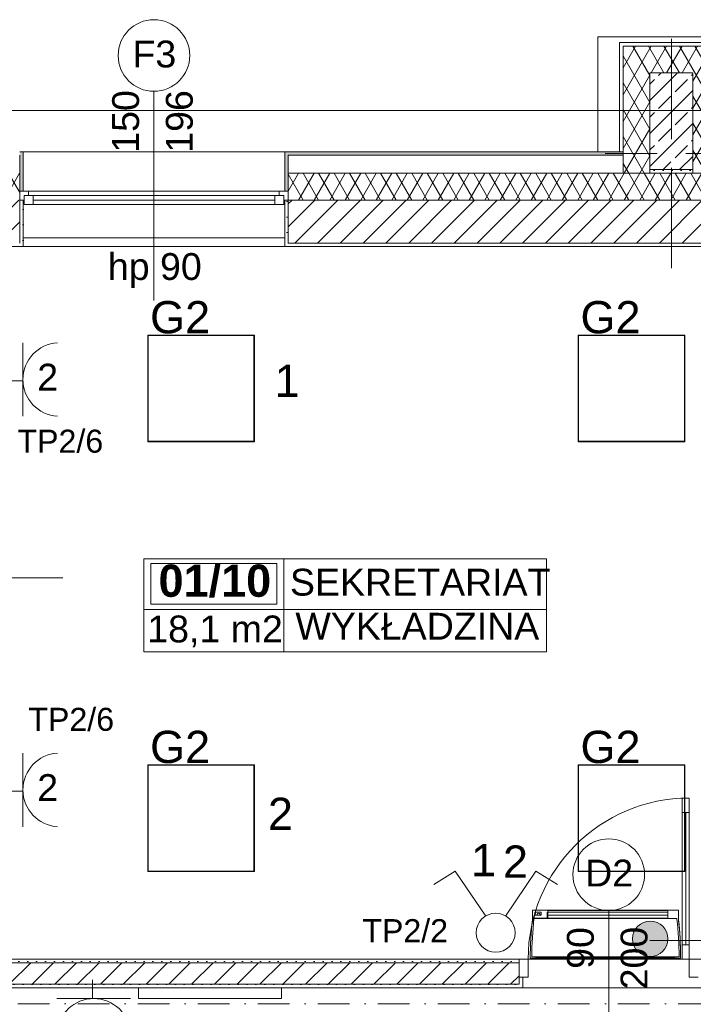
# Model space of a CAD drawing. Header units: millimetres. Extents: x -232602 to -175679, y -119570 to -82350.
# Tile 24 of 36: x -212086 to -208324, y -96239 to -90739. Entities that reach past the tile are written whole.
import ezdxf
from ezdxf.xclip import XClip

# ---------------------------------------------------------------- set-up
doc = ezdxf.new("R2010")
doc.units = ezdxf.units.MM
doc.header["$MEASUREMENT"] = 0
doc.header["$XCLIPFRAME"] = 0
doc.linetypes.add('Kropki i Kreski', pattern=[335.138881, 176.388884, -88.194442, 0, -70.555556])
doc.linetypes.add('Kropkowana', pattern=[317.499995, 0, -317.499995])
doc.layers.add('2D - Rysunki i Obrazki', color=7, linetype='Continuous')
for name, color, linetype, lineweight in [('PT_ELE_4_6_0_Nr_pióra__37', 37, 'Continuous', 18), ('PT_ELE_4_6_DLX_BLD0_LUMKEY_IDX_Nr_pióra__6', 6, 'Continuous', 18), ('PT_ELE_4_6_DLX_BLD0_LUMKEY_IDX_Nr_pióra__7', 7, 'Continuous', 18), ('PT_ELE_4_6_DLX_BLD1_LUM_Nr_pióra__5', 5, 'Continuous', 18), ('PT_ELE_4_6_DLX_BLD1_LUMKEY_IDX_Nr_pióra__3', 3, 'Continuous', 18), ('PT_ELE_4_6_E- Schemat - Szyny L1.L2.L3_Nr_pióra__7', 7, 'Continuous', 18), ('PT_ELE_4_6_Elementy Modelu - Strefy_Nr_pióra__251', 251, 'Continuous', 18), ('PT_ELE_4_6_Elementy Modelu - Strefy_Nr_pióra__254', 254, 'Continuous', 18), ('PT_ELE_4_6_gniazda el._Nr_pióra__6', 6, 'Continuous', 18), ('PT_ELE_4_6_IS_KLIM_urządzenia_Nr_pióra__33', 33, 'Continuous', 18), ('PT_ELE_4_6_Konstrukcja - Stropy_Nr_pióra__255', 255, 'Continuous', 18), ('PT_ELE_4_6_Konstrukcja - Stropy_Nr_pióra__7', 7, 'Continuous', 18), ('PT_ELE_4_6_Konstrukcja - Słupy_Nr_pióra__171', 171, 'Continuous', 18), ('PT_ELE_4_6_Konstrukcja - Słupy_Nr_pióra__252', 252, 'Continuous', 18), ('PT_ELE_4_6_Konstrukcja - Słupy_Nr_pióra__7', 7, 'Continuous', 18), ('PT_ELE_4_6_Konstrukcja - Słupy_Nr_pióra__9', 9, 'Continuous', 18), ('PT_ELE_4_6_Konstrukcja - Ściany zew_Nr_pióra__251', 251, 'Continuous', 18), ('PT_ELE_4_6_Konstrukcja - Ściany zew_Nr_pióra__252', 252, 'Continuous', 18), ('PT_ELE_4_6_Konstrukcja - Ściany zew_Nr_pióra__254', 254, 'Continuous', 18), ('PT_ELE_4_6_Konstrukcja - Ściany zew_Nr_pióra__7', 7, 'Continuous', 18), ('PT_ELE_4_6_Oświetlenie_Nr_pióra__6', 6, 'Continuous', 18)]:
    doc.layers.add(name, color=color, linetype=linetype, lineweight=lineweight)
doc.layers.add('PT_ELE_4_6_DLX_BLD1_CONT_Nr_pióra__8', color=7, linetype='Continuous', lineweight=18, true_color=0x969696)
doc.styles.add('STYL_AUTOMATYCZNY_1', font='arial.ttf')
doc.styles.add('STYL_AUTOMATYCZNY_3', font='arial.ttf')
pattern_1 = [(0, (-96416.83, -0.008), (0, 86.60254), [0, -50]), (0, (-96391.83, 43.29), (0, 86.60254), [0, -50])]
pattern_2 = [(45, (-96416.83, -0.008), (-63.63961, 63.63961), [])]
pattern_3 = [(60, (-96416.83, -0.008), (-64.951905, 37.5), []), (120, (-96416.83, -0.008), (64.951905, 37.5), [])]

# ---------------------------------------------------------------- blocks, each defined once
blk = doc.blocks.new('Rysunek_1_6', base_point=(-200661.4, -99449.8))
at = {"layer": 'PT_ELE_4_6_gniazda el._Nr_pióra__6', "linetype": 'Continuous', "lineweight": 18}
blk.add_hatch(color=6, dxfattribs=at).paths.add_polyline_path([(-208663.2, -95872.7, 1), (-208465.6, -95872.7, 1)])
at = {"layer": 'PT_ELE_4_6_Konstrukcja - Słupy_Nr_pióra__252', "linetype": 'Continuous', "lineweight": 18}
h = blk.add_hatch(dxfattribs=at)
h.set_pattern_fill('BETON_ZBROJONY_0006', color=252, style=0, pattern_type=2)
h.set_pattern_definition([(45, (-96416.83, -0.008), (-91.92388, 91.92388), []), (45, (-96462.79, 45.95), (-91.92388, 91.92388), [97.5, -32.5])])
h.paths.add_polyline_path([(-208326.3, -91036.6), (-208566.3, -91036.6), (-208566.3, -91576.6), (-208326.3, -91576.6)])
at = {"layer": 'PT_ELE_4_6_Konstrukcja - Słupy_Nr_pióra__9', "linetype": 'Continuous', "lineweight": 18}
h = blk.add_hatch(dxfattribs=at)
h.set_pattern_fill('IZOLACJA_MIĘKKA_0006', color=9, style=0, pattern_type=2)
h.set_pattern_definition(pattern_3)
h.paths.add_polyline_path([(-208716.3, -91596.6), (-208686.3, -91596.6), (-208566.3, -91596.6), (-208566.3, -91036.6), (-208326.3, -91036.6), (-208326.3, -91596.6), (-208176.3, -91596.6), (-208176.3, -90886.6), (-208716.3, -90886.6)])
at = {"layer": 'PT_ELE_4_6_Konstrukcja - Ściany zew_Nr_pióra__252', "linetype": 'Continuous', "lineweight": 18}
h = blk.add_hatch(dxfattribs=at)
h.set_pattern_fill('IZOLACJA_MIĘKKA_0006', color=252, style=0, pattern_type=2)
h.set_pattern_definition(pattern_3)
h.paths.add_polyline_path([(-212086.3, -91596.6), (-214192.7, -91596.6), (-214192.7, -91746.6), (-212086.3, -91746.6)])
h = blk.add_hatch(dxfattribs=at)
h.set_pattern_fill('IZOLACJA_MIĘKKA_0006', color=252, style=0, pattern_type=2)
h.set_pattern_definition(pattern_3)
h.paths.add_polyline_path([(-210586.3, -91596.6), (-210586.3, -91746.6), (-208686.3, -91746.6), (-208686.3, -91596.6)])
h = blk.add_hatch(dxfattribs=at)
h.set_pattern_fill('IZOLACJA_MIĘKKA_0006', color=252, style=0, pattern_type=2)
h.set_pattern_definition(pattern_3)
h.paths.add_polyline_path([(-208686.3, -91746.6), (-207087.2, -91746.6), (-207087.2, -91596.6), (-208686.3, -91596.6)])
h = blk.add_hatch(dxfattribs=at)
h.set_pattern_fill('TYNK_0006', color=252, style=0, pattern_type=2)
h.set_pattern_definition(pattern_1)
h.paths.add_polyline_path([(-208566.3, -91576.6), (-208566.3, -91596.6), (-208326.3, -91596.6), (-208326.3, -91576.6)])
h = blk.add_hatch(dxfattribs=at)
h.set_pattern_fill('BLOCZKI_CERAMICZNE_0006', color=252, style=0, pattern_type=2)
h.set_pattern_definition(pattern_2)
h.paths.add_polyline_path([(-212086.3, -91746.6), (-214192.7, -91746.6), (-214192.7, -91986.6), (-212086.3, -91986.6)])
h = blk.add_hatch(dxfattribs=at)
h.set_pattern_fill('TYNK_0006', color=252, style=0, pattern_type=2)
h.set_pattern_definition(pattern_1)
h.paths.add_polyline_path([(-212086.3, -91746.6), (-212086.3, -92006.6), (-212066.3, -92006.6), (-212066.3, -91746.6)])
h = blk.add_hatch(dxfattribs=at)
h.set_pattern_fill('TYNK_0006', color=252, style=0, pattern_type=2)
h.set_pattern_definition(pattern_1)
h.paths.add_polyline_path([(-210606.3, -91746.6), (-210606.3, -92006.6), (-210586.3, -92006.6), (-210586.3, -91746.6)])
h = blk.add_hatch(dxfattribs=at)
h.set_pattern_fill('BLOCZKI_CERAMICZNE_0006', color=252, style=0, pattern_type=2)
h.set_pattern_definition(pattern_2)
h.paths.add_polyline_path([(-208686.3, -91746.6), (-210586.3, -91746.6), (-210586.3, -91986.6), (-208686.3, -91986.6)])
h = blk.add_hatch(dxfattribs=at)
h.set_pattern_fill('BLOCZKI_CERAMICZNE_0006', color=252, style=0, pattern_type=2)
h.set_pattern_definition(pattern_2)
h.paths.add_polyline_path([(-207087.2, -91746.6), (-208686.3, -91746.6), (-208686.3, -91986.6), (-207087.2, -91986.6)])
h = blk.add_hatch(dxfattribs=at)
h.set_pattern_fill('TYNK_0006', color=252, style=0, pattern_type=2)
h.set_pattern_definition(pattern_1)
h.paths.add_polyline_path([(-210586.3, -91986.6), (-210586.3, -92006.6), (-208686.3, -92006.6), (-208686.3, -91986.6)])
h = blk.add_hatch(dxfattribs=at)
h.set_pattern_fill('TYNK_0006', color=252, style=0, pattern_type=2)
h.set_pattern_definition(pattern_1)
h.paths.add_polyline_path([(-207596.3, -91986.6), (-208686.3, -91986.6), (-208686.3, -92006.6), (-207596.3, -92006.6)])
h = blk.add_hatch(dxfattribs=at)
h.set_pattern_fill('BLOCZKI_CERAMICZNE_0006', color=252, style=0, pattern_type=2)
h.set_pattern_definition(pattern_2)
h.paths.add_polyline_path([(-213006.4, -96126.6), (-209296.3, -96126.6), (-209296.3, -96006.6), (-213006.4, -96006.6)])
h = blk.add_hatch(dxfattribs=at)
h.set_pattern_fill('TYNK_0006', color=252, style=0, pattern_type=2)
h.set_pattern_definition(pattern_1)
h.paths.add_polyline_path([(-209296.3, -95986.6), (-212146.3, -95986.6), (-212146.3, -96006.6), (-209296.3, -96006.6)])
h = blk.add_hatch(dxfattribs=at)
h.set_pattern_fill('TYNK_0006', color=252, style=0, pattern_type=2)
h.set_pattern_definition(pattern_1)
h.paths.add_polyline_path([(-213006.4, -96126.6), (-213006.4, -96146.6), (-209296.3, -96146.6), (-209296.3, -96126.6)])
h = blk.add_hatch(dxfattribs=at)
h.set_pattern_fill('TYNK_0006', color=252, style=0, pattern_type=2)
h.set_pattern_definition(pattern_1)
h.paths.add_polyline_path([(-209296.3, -96086.6), (-209296.3, -96146.6), (-209276.3, -96146.6), (-209276.3, -96086.6)])
at = {"layer": 'PT_ELE_4_6_Konstrukcja - Ściany zew_Nr_pióra__254', "linetype": 'Continuous', "lineweight": 18}
for points in [[(-212086.3, -91476.6), (-212086.3, -91696.6), (-212066.3, -91696.6), (-212066.3, -91476.6)], [(-210606.3, -91476.6), (-210606.3, -91696.6), (-210586.3, -91696.6), (-210586.3, -91476.6)], [(-208716.3, -91476.6), (-210586.3, -91476.6), (-210586.3, -91496.6), (-208716.3, -91496.6)]]:
    blk.add_hatch(color=254, dxfattribs=at).paths.add_polyline_path(points)
at = {"layer": 'PT_ELE_4_6_0_Nr_pióra__37', "color": 37, "linetype": 'Kropki i Kreski', "lineweight": 18}
blk.add_line((-216119.8, -96236.8), (-192486.6, -96236.8), dxfattribs=at)
at = {"layer": 'PT_ELE_4_6_DLX_BLD1_CONT_Nr_pióra__8', "color": 252, "linetype": 'Continuous', "lineweight": 18, "true_color": 0x969696, "flags": 128}
for points in [[(-192126.3, -91246.6), (-218616.3, -91246.6)], [(-207616.3, -92006.3), (-212146.3, -92006.6)], [(-212146.3, -95986.6), (-207601.5, -95986.6)], [(-192386.3, -96146.6), (-214166.3, -96146.6)]]:
    blk.add_lwpolyline(points, dxfattribs=at)
at = {"layer": 'PT_ELE_4_6_DLX_BLD1_LUM_Nr_pióra__5', "color": 5, "linetype": 'Continuous', "lineweight": 18, "flags": 128}
for points in [[(-211371.3, -93096.6), (-211371.3, -92500.6)], [(-211371.3, -92500.6), (-211371.3, -93096.6)], [(-211371.3, -92500.6), (-210775.3, -92500.6)], [(-210775.3, -92500.6), (-211371.3, -92500.6)], [(-210775.3, -92500.6), (-211371.3, -92500.6)], [(-211371.3, -92500.6), (-211371.3, -93096.6)], [(-211371.3, -93096.6), (-211371.3, -92500.6)], [(-211371.3, -92500.6), (-210775.3, -92500.6)], [(-210775.3, -92500.6), (-210775.3, -93096.6)], [(-210775.3, -93096.6), (-210775.3, -92500.6)], [(-210775.3, -93096.6), (-210775.3, -92500.6)], [(-210775.3, -92500.6), (-210775.3, -93096.6)], [(-208967.3, -93096.6), (-208967.3, -92500.6)], [(-208967.3, -92500.6), (-208967.3, -93096.6)], [(-208967.3, -92500.6), (-208371.3, -92500.6)], [(-208371.3, -92500.6), (-208967.3, -92500.6)], [(-208371.3, -92500.6), (-208967.3, -92500.6)], [(-208967.3, -92500.6), (-208967.3, -93096.6)], [(-208967.3, -93096.6), (-208967.3, -92500.6)], [(-208967.3, -92500.6), (-208371.3, -92500.6)], [(-208371.3, -92500.6), (-208371.3, -93096.6)], [(-208371.3, -93096.6), (-208371.3, -92500.6)], [(-208371.3, -93096.6), (-208371.3, -92500.6)], [(-208371.3, -92500.6), (-208371.3, -93096.6)], [(-210777.8, -92503.1), (-211368.8, -92503.1)], [(-211368.8, -92503.1), (-211368.8, -93094.1)], [(-211368.8, -92503.1), (-210777.8, -92503.1)], [(-211368.8, -93094.1), (-211368.8, -92503.1)], [(-210777.8, -93094.1), (-210777.8, -92503.1)], [(-210777.8, -92503.1), (-210777.8, -93094.1)], [(-208373.8, -92503.1), (-208964.8, -92503.1)], [(-208964.8, -92503.1), (-208964.8, -93094.1)], [(-208964.8, -92503.1), (-208373.8, -92503.1)], [(-208964.8, -93094.1), (-208964.8, -92503.1)], [(-208373.8, -93094.1), (-208373.8, -92503.1)], [(-208373.8, -92503.1), (-208373.8, -93094.1)], [(-210775.3, -93096.6), (-211371.3, -93096.6)], [(-211371.3, -93096.6), (-210775.3, -93096.6)], [(-211371.3, -93096.6), (-210775.3, -93096.6)], [(-210775.3, -93096.6), (-211371.3, -93096.6)], [(-211368.8, -93094.1), (-210777.8, -93094.1)], [(-210777.8, -93094.1), (-211368.8, -93094.1)], [(-208371.3, -93096.6), (-208967.3, -93096.6)], [(-208967.3, -93096.6), (-208371.3, -93096.6)], [(-208967.3, -93096.6), (-208371.3, -93096.6)], [(-208371.3, -93096.6), (-208967.3, -93096.6)], [(-208964.8, -93094.1), (-208373.8, -93094.1)], [(-208373.8, -93094.1), (-208964.8, -93094.1)], [(-211371.3, -95496.6), (-211371.3, -94900.6)], [(-211371.3, -94900.6), (-211371.3, -95496.6)], [(-211371.3, -94900.6), (-210775.3, -94900.6)], [(-210775.3, -94900.6), (-211371.3, -94900.6)], [(-210775.3, -94900.6), (-211371.3, -94900.6)], [(-211371.3, -94900.6), (-211371.3, -95496.6)], [(-211371.3, -95496.6), (-211371.3, -94900.6)], [(-211371.3, -94900.6), (-210775.3, -94900.6)], [(-210777.8, -94903.1), (-211368.8, -94903.1)], [(-211368.8, -94903.1), (-211368.8, -95494.1)], [(-211368.8, -94903.1), (-210777.8, -94903.1)], [(-211368.8, -95494.1), (-211368.8, -94903.1)], [(-210777.8, -95494.1), (-210777.8, -94903.1)], [(-210777.8, -94903.1), (-210777.8, -95494.1)], [(-210775.3, -94900.6), (-210775.3, -95496.6)], [(-210775.3, -95496.6), (-210775.3, -94900.6)], [(-210775.3, -95496.6), (-210775.3, -94900.6)], [(-210775.3, -94900.6), (-210775.3, -95496.6)], [(-208967.3, -95496.6), (-208967.3, -94900.6)], [(-208967.3, -94900.6), (-208967.3, -95496.6)], [(-208967.3, -94900.6), (-208371.3, -94900.6)], [(-208371.3, -94900.6), (-208967.3, -94900.6)], [(-208371.3, -94900.6), (-208967.3, -94900.6)], [(-208967.3, -94900.6), (-208967.3, -95496.6)], [(-208967.3, -95496.6), (-208967.3, -94900.6)], [(-208967.3, -94900.6), (-208371.3, -94900.6)], [(-208373.8, -94903.1), (-208964.8, -94903.1)], [(-208964.8, -94903.1), (-208964.8, -95494.1)], [(-208964.8, -94903.1), (-208373.8, -94903.1)], [(-208964.8, -95494.1), (-208964.8, -94903.1)], [(-208373.8, -95494.1), (-208373.8, -94903.1)], [(-208373.8, -94903.1), (-208373.8, -95494.1)], [(-208371.3, -94900.6), (-208371.3, -95496.6)], [(-208371.3, -95496.6), (-208371.3, -94900.6)], [(-208371.3, -95496.6), (-208371.3, -94900.6)], [(-208371.3, -94900.6), (-208371.3, -95496.6)], [(-210775.3, -95496.6), (-211371.3, -95496.6)], [(-211371.3, -95496.6), (-210775.3, -95496.6)], [(-211371.3, -95496.6), (-210775.3, -95496.6)], [(-210775.3, -95496.6), (-211371.3, -95496.6)], [(-211368.8, -95494.1), (-210777.8, -95494.1)], [(-210777.8, -95494.1), (-211368.8, -95494.1)], [(-208371.3, -95496.6), (-208967.3, -95496.6)], [(-208967.3, -95496.6), (-208371.3, -95496.6)], [(-208967.3, -95496.6), (-208371.3, -95496.6)], [(-208371.3, -95496.6), (-208967.3, -95496.6)], [(-208964.8, -95494.1), (-208373.8, -95494.1)], [(-208373.8, -95494.1), (-208964.8, -95494.1)]]:
    blk.add_lwpolyline(points, dxfattribs=at)
at = {"layer": 'PT_ELE_4_6_Elementy Modelu - Strefy_Nr_pióra__251', "color": 251, "linetype": 'Continuous', "lineweight": 18}
for p, q in [((-211392.2, -93750.9), (-209143.5, -93750.9)), ((-211392.2, -94269.4), (-211392.2, -93750.9)), ((-210611.8, -93750.9), (-210611.8, -94269.4)), ((-209143.5, -93750.9), (-209143.5, -94269.4)), ((-211353.2, -93776.8), (-210650.8, -93776.8)), ((-211353.2, -94003.1), (-211353.2, -93776.8)), ((-210650.8, -93776.8), (-210650.8, -94003.1)), ((-211392.2, -94033.7), (-209143.5, -94033.7)), ((-210650.8, -94003.1), (-211353.2, -94003.1)), ((-209143.5, -94269.4), (-211392.2, -94269.4))]:
    blk.add_line(p, q, dxfattribs=at)
at = {"layer": 'PT_ELE_4_6_Elementy Modelu - Strefy_Nr_pióra__254', "color": 254, "linetype": 'Continuous', "lineweight": 18, "flags": 128}
for points in [[(-212146.3, -92006.3), (-212146.3, -95986.6), (-207846.3, -95986.6), (-207596.3, -95986.6), (-207596.3, -92006.3)], [(-206875, -97726.6), (-202006.3, -97726.6), (-192386.3, -97726.6), (-192386.3, -96146.6), (-207846.3, -96146.6), (-210623.2, -96146.6), (-210623.2, -96206.6), (-211423.2, -96206.6), (-211423.2, -96146.6), (-214666.3, -96146.6), (-214666.3, -97726.6)]]:
    blk.add_lwpolyline(points, close=True, dxfattribs=at)
at = {"layer": 'PT_ELE_4_6_gniazda el._Nr_pióra__6', "color": 6, "linetype": 'Continuous', "lineweight": 18}
blk.add_line((-208565.8, -95882.6), (-208060.6, -95882.6), dxfattribs=at)
blk.add_circle((-208564.4, -95872.7), 98.8, dxfattribs=at)
at = {"layer": 'PT_ELE_4_6_IS_KLIM_urządzenia_Nr_pióra__33', "color": 33, "linetype": 'Continuous', "lineweight": 18}
for p, q in [((-209222.9, -95766.1), (-209222.9, -95713.3)), ((-209222.9, -95713.3), (-209105.7, -95713.3)), ((-209207.7, -95740.8), (-209205.6, -95723.7)), ((-209173.7, -95740.8), (-209207.7, -95740.8)), ((-209205.6, -95723.7), (-209173.7, -95723.7)), ((-209173.7, -95740.8), (-209173.7, -95723.7)), ((-209139.7, -95758.1), (-209140, -95724.3)), ((-208466.2, -95715.2), (-209136.7, -95715.2)), ((-209136.7, -95715.2), (-209136.7, -95723.8)), ((-209136.7, -95740.4), (-209136.7, -95725)), ((-209136.7, -95758.1), (-209136.7, -95740.4)), ((-208465.9, -95724.8), (-209136.5, -95724.8)), ((-208465.9, -95740.3), (-209136.5, -95740.3)), ((-209113.6, -95713.3), (-208628.7, -95713.3)), ((-208681.2, -95713.3), (-208406.5, -95713.3)), ((-208466.2, -95723.2), (-208466.2, -95715.2)), ((-208465.9, -95740.3), (-208465.9, -95724.8)), ((-208465.7, -95758.1), (-208465.7, -95740.4)), ((-208406.5, -95765.9), (-208406.5, -95713.3)), ((-208415.7, -95759.8), (-209213.7, -95759.8)), ((-209212.1, -95758.1), (-209139.7, -95758.1)), ((-209136.7, -95758.1), (-208465.7, -95758.1)), ((-209234.7, -95980.9), (-209212, -95981.3)), ((-209226.2, -95972.6), (-208403.2, -95972.6)), ((-209212, -95981.3), (-208394.7, -95981.3)), ((-209205.1, -95975.4), (-208424.3, -95975.4))]:
    blk.add_line(p, q, dxfattribs=at)
for centre, radius, start, end in [((-207259.9, -95981.3), 1965.9, 172.4607, 173.4814), ((-209187.8, -95739), 8.95, 11.6168, 170.4033), ((-207258.8, -95981.3), 1975.9, 173.7426, 179.99), ((-207258.8, -95981.3), 1967.4, 173.5357, 179.7479), ((-210370.6, -95981.3), 1967.4, 6.3826, 6.4643), ((-210370.6, -95981.3), 1967.4, 0.2521, 6.3826), ((-210370.6, -95981.3), 1975.9, 0.3493, 6.2573), ((-210370.6, -95981.3), 1975.9, 359.9984, 6.2573), ((-207258.8, -95981.3), 1975.9, 179.6507, 179.6757), ((-207258.8, -95981.3), 1975.9, 179.6757, 179.99), ((-210370.6, -95981.3), 1975.9, 0.3243, 0.3493)]:
    blk.add_arc(centre, radius, start, end, dxfattribs=at)
at = {"layer": 'PT_ELE_4_6_Konstrukcja - Stropy_Nr_pióra__255', "color": 255, "linetype": 'Kropkowana', "lineweight": 18, "flags": 128}
blk.add_lwpolyline([(-192386.3, -92006.6), (-218206.3, -92006.6), (-218206.3, -102826.6), (-208326.3, -102826.6), (-208326.3, -100086.6), (-203885.8, -100086.6), (-203885.8, -102826.6), (-192386.3, -102826.6)], close=True, dxfattribs=at)
at = {"layer": 'PT_ELE_4_6_Konstrukcja - Stropy_Nr_pióra__7', "color": 7, "linetype": 'Continuous', "lineweight": 18, "flags": 128}
blk.add_lwpolyline([(-208856.3, -91476.6), (-208856.3, -90834.3), (-201736.3, -90834.3), (-201736.3, -91476.6)], dxfattribs=at)
at = {"layer": 'PT_ELE_4_6_Konstrukcja - Słupy_Nr_pióra__171', "color": 171, "linetype": 'Continuous', "lineweight": 18}
for p, q in [((-208446.3, -91406.6), (-208446.3, -90846.6)), ((-208526.3, -91486.6), (-208816.3, -91486.6)), ((-208446.3, -91486.6), (-208446.3, -91486.6)), ((-208366.3, -91486.6), (-208076.3, -91486.6)), ((-208446.3, -91566.6), (-208446.3, -92126.6))]:
    blk.add_line(p, q, dxfattribs=at)
at = {"layer": 'PT_ELE_4_6_Konstrukcja - Słupy_Nr_pióra__7', "color": 7, "linetype": 'Continuous', "lineweight": 18, "flags": 128}
for points in [[(-208156.3, -91576.6), (-208156.3, -90866.6), (-208736.3, -90866.6), (-208736.3, -91476.6)], [(-208176.3, -91596.6), (-208176.3, -91036.6), (-208176.3, -90886.6), (-208566.3, -90886.6), (-208716.3, -90886.6), (-208716.3, -91596.6)], [(-208566.3, -91596.6), (-208566.3, -91036.6), (-208326.3, -91036.6), (-208326.3, -91596.6)]]:
    blk.add_lwpolyline(points, dxfattribs=at)
at = {"layer": 'PT_ELE_4_6_Konstrukcja - Ściany zew_Nr_pióra__251', "color": 251, "linetype": 'Continuous', "lineweight": 18}
for p, q in [((-211336.3, -91139.1), (-211336.3, -92306.6)), ((-212506.5, -93856.6), (-211846.3, -93856.6)), ((-208796.3, -95714.4), (-208796.3, -96446.6))]:
    blk.add_line(p, q, dxfattribs=at)
at = {"layer": 'PT_ELE_4_6_Konstrukcja - Ściany zew_Nr_pióra__251', "color": 251, "linetype": 'Continuous', "lineweight": 18, "flags": 128}
for points in [[(-211136.3, -90939.1, 1), (-211536.3, -90939.1, 1)], [(-208596.3, -95514.4, 1), (-208996.3, -95514.4, 1)]]:
    blk.add_lwpolyline(points, format="xyb", close=True, dxfattribs=at)
at = {"layer": 'PT_ELE_4_6_Konstrukcja - Ściany zew_Nr_pióra__7', "color": 7, "linetype": 'Continuous', "lineweight": 18}
for p, q in [((-212086.3, -91476.6), (-212066.3, -91476.6)), ((-212086.3, -91476.6), (-212066.3, -91476.6)), ((-212086.3, -91496.6), (-212086.3, -91696.6)), ((-212066.3, -91696.6), (-212066.3, -91476.6)), ((-212066.3, -91476.6), (-210606.3, -91476.6)), ((-212066.3, -91696.6), (-212066.3, -91476.6)), ((-210606.3, -91696.6), (-210606.3, -91476.6)), ((-210586.3, -91476.6), (-210606.3, -91476.6)), ((-210586.3, -91476.6), (-210606.3, -91476.6)), ((-210606.3, -91696.6), (-210606.3, -91476.6)), ((-208716.3, -91496.6), (-210586.3, -91496.6)), ((-210586.3, -91496.6), (-210586.3, -91696.6)), ((-208686.3, -91596.6), (-210586.3, -91596.6)), ((-207087.2, -91596.6), (-208686.3, -91596.6)), ((-212086.3, -91696.6), (-212066.3, -91696.6)), ((-212086.3, -91696.6), (-212086.3, -91746.6)), ((-212036.3, -91696.6), (-212086.3, -91696.6)), ((-212086.3, -91696.6), (-212086.3, -91746.6)), ((-212086.3, -91696.6), (-212086.3, -91746.6)), ((-212061.3, -91746.6), (-212061.3, -91721.6)), ((-212061.3, -91721.6), (-212036.3, -91721.6)), ((-212011.3, -91721.6), (-212061.3, -91721.6)), ((-212061.3, -91721.6), (-212061.3, -91771.6)), ((-212036.3, -91721.6), (-212036.3, -91696.6)), ((-210636.3, -91696.6), (-212036.3, -91696.6)), ((-212011.3, -91771.6), (-212011.3, -91721.6)), ((-210661.3, -91721.6), (-212011.3, -91721.6)), ((-210611.3, -91721.6), (-210661.3, -91721.6)), ((-210661.3, -91721.6), (-210661.3, -91771.6)), ((-210586.3, -91696.6), (-210636.3, -91696.6)), ((-210636.3, -91696.6), (-210636.3, -91721.6)), ((-210636.3, -91721.6), (-210611.3, -91721.6)), ((-210611.3, -91721.6), (-210611.3, -91746.6)), ((-210611.3, -91771.6), (-210611.3, -91721.6)), ((-210586.3, -91696.6), (-210606.3, -91696.6)), ((-210586.3, -91696.6), (-210586.3, -91746.6)), ((-210586.3, -91696.6), (-210586.3, -91746.6)), ((-210586.3, -91696.6), (-210586.3, -91746.6)), ((-212086.3, -91746.6), (-212066.3, -91746.6)), ((-212086.3, -91986.6), (-212086.3, -91746.6)), ((-212086.3, -91746.6), (-212061.3, -91746.6)), ((-212066.3, -91746.6), (-212066.3, -92006.6)), ((-212066.3, -91746.6), (-212066.3, -92006.6)), ((-212061.3, -91771.6), (-212011.3, -91771.6)), ((-212011.3, -91746.6), (-210661.3, -91746.6)), ((-212011.3, -91771.6), (-210661.3, -91771.6)), ((-212011.3, -91771.6), (-210661.3, -91771.6)), ((-210661.3, -91771.6), (-210611.3, -91771.6)), ((-210611.3, -91746.6), (-210586.3, -91746.6)), ((-210606.3, -91746.6), (-210606.3, -92006.6)), ((-210586.3, -91746.6), (-210606.3, -91746.6)), ((-210606.3, -91746.6), (-210606.3, -92006.6)), ((-208686.3, -91746.6), (-210586.3, -91746.6)), ((-210586.3, -91986.6), (-210586.3, -91746.6)), ((-207087.2, -91746.6), (-208686.3, -91746.6)), ((-212086.3, -92006.6), (-212066.3, -92006.6)), ((-212086.3, -92006.6), (-212066.3, -92006.6)), ((-212066.3, -91956.6), (-210606.3, -91956.6)), ((-210586.3, -92006.6), (-210606.3, -92006.6)), ((-210586.3, -92006.6), (-210606.3, -92006.6)), ((-210586.3, -91986.6), (-208686.3, -91986.6)), ((-208686.3, -91986.6), (-207596.3, -91986.6)), ((-208386.3, -95166.6), (-208386.3, -95086.6)), ((-208386.3, -95086.6), (-208346.3, -95086.6)), ((-208346.3, -95086.6), (-208346.3, -95166.6)), ((-208346.3, -95166.6), (-208386.3, -95166.6)), ((-208366.3, -95166.6), (-208366.3, -95906.6)), ((-208386.3, -95986.6), (-208386.3, -95906.6)), ((-208386.3, -95906.6), (-208346.3, -95906.6)), ((-208346.3, -95906.6), (-208346.3, -95986.6)), ((-209296.3, -96006.6), (-212146.3, -96006.6)), ((-209296.3, -95986.6), (-209296.3, -96006.6)), ((-209246.3, -95986.6), (-209296.3, -95986.6)), ((-209296.3, -95986.6), (-209296.3, -96086.6)), ((-209296.3, -95986.6), (-209296.3, -96006.6)), ((-209296.3, -95986.6), (-209296.3, -96006.6)), ((-209296.3, -96006.6), (-209296.3, -96086.6)), ((-209296.3, -96006.6), (-209296.3, -96086.6)), ((-209296.3, -96006.6), (-209296.3, -96086.6)), ((-209246.3, -96086.6), (-209246.3, -95986.6)), ((-208346.3, -95986.6), (-208386.3, -95986.6)), ((-208296.3, -95986.6), (-208346.3, -95986.6)), ((-208346.3, -95986.6), (-208346.3, -96086.6)), ((-213006.4, -96126.6), (-209296.3, -96126.6)), ((-209296.3, -96086.6), (-209276.3, -96086.6)), ((-209296.3, -96126.6), (-209296.3, -96086.6)), ((-209296.3, -96086.6), (-209246.3, -96086.6)), ((-209276.3, -96086.6), (-209276.3, -96146.6)), ((-209276.3, -96086.6), (-209276.3, -96146.6)), ((-208346.3, -96086.6), (-208296.3, -96086.6)), ((-209296.3, -96146.6), (-209276.3, -96146.6)), ((-209296.3, -96146.6), (-209276.3, -96146.6))]:
    blk.add_line(p, q, dxfattribs=at)
at = {"layer": 'PT_ELE_4_6_Konstrukcja - Ściany zew_Nr_pióra__7', "color": 7, "linetype": 'Continuous', "lineweight": 18, "flags": 128}
for points in [[(-208716.3, -91476.6), (-210586.3, -91476.6)], [(-208326.3, -91576.6), (-208566.3, -91576.6)], [(-210586.3, -92006.6), (-208686.3, -92006.6)], [(-208686.3, -92006.6), (-207596.3, -92006.6)], [(-209296.3, -95986.6), (-212146.3, -95986.6)], [(-213006.4, -96146.6), (-209296.3, -96146.6)]]:
    blk.add_lwpolyline(points, dxfattribs=at)
for points in [[(-208366.3, -95166.6), (-208366.3, -95906.6), (-208386.3, -95906.6), (-208386.3, -95166.6)], [(-208346.3, -95166.6), (-208346.3, -95906.6), (-208366.3, -95906.6), (-208366.3, -95166.6)]]:
    blk.add_lwpolyline(points, close=True, dxfattribs=at)
at = {"layer": 'PT_ELE_4_6_Konstrukcja - Ściany zew_Nr_pióra__7', "color": 7, "linetype": 'Continuous', "lineweight": 18}
blk.add_arc((-208346.3, -95986.6), 900, 90, 180, dxfattribs=at)
at = {"layer": 'PT_ELE_4_6_Oświetlenie_Nr_pióra__6', "color": 6, "linetype": 'Continuous', "lineweight": 18}
for p, q in [((-212068.4, -92543.2), (-212068.4, -92954.4)), ((-212068.4, -92756.5), (-212173.7, -92756.5)), ((-212068.4, -94835.6), (-212068.4, -95246.8)), ((-212068.4, -95048.9), (-212173.7, -95048.9)), ((-209653.2, -95494.3), (-209773.2, -95570)), ((-209482.8, -95746.5), (-209653.2, -95494.3)), ((-209373.3, -95746.5), (-209202.8, -95494.3)), ((-209202.8, -95494.3), (-209082.9, -95570)), ((-211680.5, -96206.5), (-211680.5, -96101.3)), ((-211467.2, -96206.5), (-211878.5, -96206.5))]:
    blk.add_line(p, q, dxfattribs=at)
blk.add_circle((-209427.8, -95838.9), 109, dxfattribs=at)
for centre, start, end in [((-211862.5, -92748.8), 93.376, 266.624), ((-211862.5, -95041.2), 93.376, 266.624), ((-211672.9, -96412.5), 3.376, 176.624)]:
    blk.add_arc(centre, 206, start, end, dxfattribs=at)
at = {"layer": 'PT_ELE_4_6_DLX_BLD0_LUMKEY_IDX_Nr_pióra__6', "color": 6, "linetype": 'Continuous', "lineweight": 18, "char_height": 150, "attachment_point": 7, "style": 'STYL_AUTOMATYCZNY_1'}
for insert in [(-211988.3, -92810.8), (-211988.3, -95103.2)]:
    blk.add_mtext('\\A1;{\\pql;\\fArial|b0|i0|c238|p0;\\W1.000000;2}', dxfattribs=dict(at, insert=insert))
at = {"layer": 'PT_ELE_4_6_DLX_BLD0_LUMKEY_IDX_Nr_pióra__7', "color": 7, "linetype": 'Continuous', "lineweight": 18, "char_height": 180, "attachment_point": 7, "style": 'STYL_AUTOMATYCZNY_1'}
for s, insert in [('\\A1;{\\pql;\\fArial|b0|i0|c238|p0;\\W1.000000;1}', (-210662.7, -92846.4)), ('\\A1;{\\pql;\\fArial|b0|i0|c238|p0;\\W1.000000;2}', (-210699.9, -95264.5)), ('\\A1;{\\pql;\\fArial|b0|i0|c238|p0;\\W1.000000;1}', (-209565.4, -95523.6)), ('\\A1;{\\pql;\\fArial|b0|i0|c238|p0;\\W1.000000;2}', (-209387, -95531.5))]:
    blk.add_mtext(s, dxfattribs=dict(at, insert=insert))
at = {"layer": 'PT_ELE_4_6_DLX_BLD1_LUMKEY_IDX_Nr_pióra__3', "color": 3, "linetype": 'Continuous', "lineweight": 18, "char_height": 180, "attachment_point": 7, "style": 'STYL_AUTOMATYCZNY_1'}
for insert in [(-211358, -92493.4), (-208954, -92493.4), (-211358, -94893.4), (-208954, -94893.4)]:
    blk.add_mtext('\\A1;{\\pql;\\fArial|b0|i0|c238|p0;\\W1.000000;G2}', dxfattribs=dict(at, insert=insert))
at = {"layer": 'PT_ELE_4_6_E- Schemat - Szyny L1.L2.L3_Nr_pióra__7', "color": 7, "linetype": 'Continuous', "lineweight": 18, "char_height": 128.571, "attachment_point": 7, "style": 'STYL_AUTOMATYCZNY_1'}
for s, insert in [('\\A1;{\\pql;\\fArial|b0|i0|c238|p0;\\W1.000000;TP2/6}', (-212098.8, -93159.4)), ('\\A1;{\\pql;\\fArial|b0|i0|c238|p0;\\W1.000000;TP2/6}', (-212038.1, -94713)), ('\\A1;{\\pql;\\fArial|b0|i0|c238|p0;\\W1.000000;TP2/2}', (-210172.7, -95893.4))]:
    blk.add_mtext(s, dxfattribs=dict(at, insert=insert))
at = {"layer": 'PT_ELE_4_6_Elementy Modelu - Strefy_Nr_pióra__251', "color": 251, "linetype": 'Continuous', "lineweight": 18, "attachment_point": 4}
for s, insert, char_height, style in [('\\A1;{\\pql;\\fArial|b1|i0|c238|p0;\\W1.000000;01/10}', (-211310.9, -93875.2), 180, 'STYL_AUTOMATYCZNY_3'), ('\\A1;{\\pql;\\fArial|b0|i0|c238|p0;\\W1.000000;SEKRETARIAT}', (-210576.8, -93881.9), 150, 'STYL_AUTOMATYCZNY_1'), ('\\A1;{\\pql;\\fArial|b0|i0|c238|p0;\\W1.000000;WYKŁADZINA}', (-210546.3, -94126.9), 150, 'STYL_AUTOMATYCZNY_1'), ('\\A1;{\\pql;\\fArial|b0|i0|c238|p0;\\W1.000000;18,1 m2}', (-211373.7, -94156.1), 150, 'STYL_AUTOMATYCZNY_1')]:
    blk.add_mtext(s, dxfattribs=dict(at, insert=insert, char_height=char_height, style=style))
at = {"layer": 'PT_ELE_4_6_Konstrukcja - Ściany zew_Nr_pióra__251', "color": 251, "linetype": 'Continuous', "lineweight": 18, "insert": (-208927.8, -95580.5), "char_height": 150, "attachment_point": 7, "style": 'STYL_AUTOMATYCZNY_1'}
blk.add_mtext('\\A1;{\\pql;\\pt0;\\fArial|b0|i0|c238|p0;\\W1.000000;D2}', dxfattribs=at)
at = {"layer": 'PT_ELE_4_6_Konstrukcja - Ściany zew_Nr_pióra__251', "color": 251, "linetype": 'Continuous', "lineweight": 18, "char_height": 150, "attachment_point": 7, "rotation": 90, "style": 'STYL_AUTOMATYCZNY_1'}
for s, insert in [('\\A1;{\\pql;\\pt0;\\fArial|b0|i0|c238|p0;\\W1.000000;90}', (-208877.7, -96040.6)), ('\\A1;{\\pql;\\pt0;\\fArial|b0|i0|c238|p0;\\W1.000000;200}', (-208577.7, -96155.1))]:
    blk.add_mtext(s, dxfattribs=dict(at, insert=insert))
at = {"layer": 'PT_ELE_4_6_Konstrukcja - Ściany zew_Nr_pióra__7', "color": 7, "linetype": 'Continuous', "lineweight": 18, "char_height": 150, "attachment_point": 7, "style": 'STYL_AUTOMATYCZNY_1'}
for s, insert in [('\\A1;{\\pql;\\pt0;\\fArial|b0|i0|c238|p0;\\W1.000000;F3}', (-211456.4, -91007.9)), ('\\A1;{\\pql;\\pt0;\\fArial|b0|i0|c238|p0;\\W1.000000;hp 90}', (-211593.7, -92238))]:
    blk.add_mtext(s, dxfattribs=dict(at, insert=insert))
at = {"layer": 'PT_ELE_4_6_Konstrukcja - Ściany zew_Nr_pióra__7', "color": 7, "linetype": 'Continuous', "lineweight": 18, "char_height": 150, "attachment_point": 7, "rotation": 90, "style": 'STYL_AUTOMATYCZNY_1'}
for s, insert in [('\\A1;{\\pql;\\pt0;\\fArial|b0|i0|c238|p0;\\W1.000000;150}', (-211417.7, -91482.3)), ('\\A1;{\\pql;\\pt0;\\fArial|b0|i0|c238|p0;\\W1.000000;196}', (-211117.7, -91482.3))]:
    blk.add_mtext(s, dxfattribs=dict(at, insert=insert))

msp = doc.modelspace()

# ---------------------------------------------------------------- block references
at = {"layer": '2D - Rysunki i Obrazki', "color": 253, "linetype": 'Continuous', "lineweight": 18, "true_color": 0xaaaaaa}
ref = msp.add_blockref('Rysunek_1_6', (-200661.4, -99449.8), dxfattribs=at)
XClip(ref).set_block_clipping_path([(-225643.694101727, -116549.9316383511), (-175679.1071871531, -82349.5969288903)])

doc.saveas('drawing.dxf')
